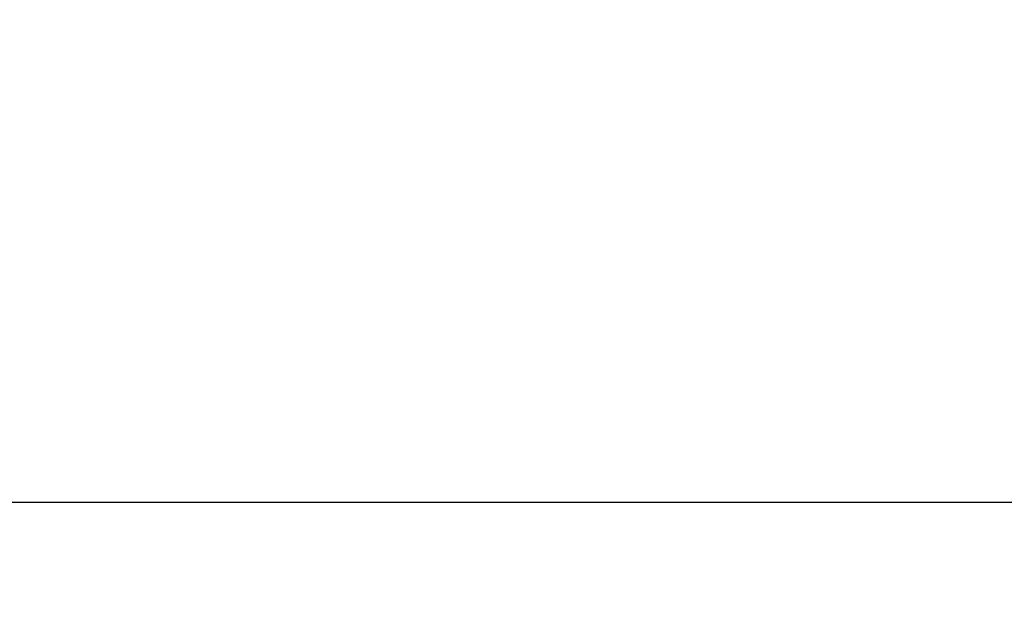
# Model space of a CAD drawing. Header units: millimetres. Extents: x -2527 to -2040, y -958 to -393.
# Tile 58 of 256: x -2513.6799 to -2513.5135, y -948.3754 to -948.2765. Entities that reach past the tile are written whole.
import ezdxf

# ---------------------------------------------------------------- set-up
doc = ezdxf.new("R2010")
doc.units = ezdxf.units.MM
doc.layers.add('Struttura', color=7, linetype='Continuous', true_color=0x121212)

msp = doc.modelspace()

# ---------------------------------------------------------------- linework, layer by layer
at = {"layer": 'Struttura'}
msp.add_line((-2527.11563, -948.35795, 148.69452), (-2507.14961, -948.35795, 148.69452), dxfattribs=at)
for points, knots in [([(-2526.25244, -944.63847, 148.69452), (-2526.31915, -944.79033, 148.69452), (-2526.44517, -945.09709, 148.69452), (-2526.61171, -945.56513, 148.69452), (-2526.75549, -946.03991, 148.69452), (-2526.9165, -946.68037, 148.69452), (-2527.05953, -947.49194, 148.69452), (-2527.16124, -948.80143, 148.69452), (-2527.04462, -950.43546, 148.69452), (-2526.52706, -952.31722, 148.69452), (-2525.64429, -954.04538, 148.69452), (-2524.43673, -955.55706, 148.69452), (-2522.9448, -956.78943, 148.69452), (-2521.23083, -957.7009, 148.69452), (-2519.35718, -958.24987, 148.69452), (-2517.72497, -958.39361, 148.69452), (-2516.41407, -958.31336, 148.69452), (-2515.60046, -958.18349, 148.69452), (-2514.95773, -958.03275, 148.69452), (-2514.48093, -957.89651, 148.69452), (-2514.01057, -957.73735, 148.69452), (-2513.70207, -957.61612, 148.69452), (-2513.54928, -957.55176, 148.69452)], [0, 0, 0, 0, 0.020833, 0.041667, 0.0625, 0.083333, 0.125, 0.166667, 0.25, 0.333333, 0.416667, 0.5, 0.583333, 0.666667, 0.75, 0.833333, 0.875, 0.916667, 0.9375, 0.958333, 0.979167, 1, 1, 1, 1]), ([(-2513.54928, -957.55176, 148.69452), (-2511.38284, -955.57204, 176.86423), (-2509.21641, -953.59233, 205.03394), (-2507.48998, -952.21828, 233.85757), (-2506.62677, -951.53126, 248.26938), (-2505.12036, -950.46005, 277.41996), (-2503.93652, -949.82113, 310.72599), (-2503.3959, -949.56639, 329.29326), (-2502.31464, -949.05692, 366.42779), (-2500.56244, -948.55581, 456.01085), (-2499.70488, -948.31048, 499.72814), (-2499.35423, -947.96163, 509.26894), (-2499.1847, -947.83207, 513.38396), (-2499.09993, -947.76728, 515.44148), (-2498.9333, -947.66015, 519.22882), (-2498.67945, -947.65162, 524.13442), (-2498.41737, -947.76162, 528.75615), (-2498.15248, -947.8777, 531.84087), (-2497.83401, -947.99816, 534.36971), (-2497.51576, -948.10409, 536.29959), (-2497.09201, -948.2274, 538.26545), (-2496.68773, -948.32329, 539.65731), (-2496.37071, -948.40139, 540.53321)], [0, 0, 0, 0, 0.1, 0.1, 0.1, 0.2, 0.3, 0.3, 0.3, 0.4, 0.5, 0.6, 0.6, 0.6, 0.7, 0.8, 0.85, 0.9, 0.925, 0.95, 0.975, 1, 1, 1, 1]), ([(-2499.63955, -948.94272, 541.01587), (-2499.66637, -948.90727, 540.35272), (-2499.75486, -948.83743, 539.01252), (-2499.93568, -948.73742, 536.98674), (-2500.1081, -948.64372, 534.97171), (-2500.31287, -948.53001, 532.31759), (-2500.49562, -948.41428, 529.09522), (-2500.69419, -948.29336, 524.30086), (-2500.88345, -948.27755, 519.28223), (-2501.00554, -948.35836, 515.46818), (-2501.06766, -948.4094, 513.40177), (-2501.1919, -948.51147, 509.26894), (-2501.44892, -948.80068, 499.72814), (-2502.23011, -949.02786, 455.99695), (-2503.82387, -949.49193, 366.41012), (-2504.81848, -949.9849, 329.27356), (-2505.31578, -950.23139, 310.70527), (-2506.40925, -950.85484, 277.39713), (-2507.82719, -951.91253, 248.2471), (-2508.64896, -952.59325, 233.83691), (-2510.2925, -953.95471, 205.01655), (-2512.38725, -955.9237, 176.85553), (-2514.48201, -957.89269, 148.69452)], [-2, -2, -2, -2, -1.75, -1.5, -1.25, -1, -0.5, 0, 1, 2, 2, 2, 3, 4, 5, 5, 5, 6, 7, 7, 7, 8, 8, 8, 8])]:
    msp.add_open_spline(points, degree=3, knots=knots, dxfattribs=at)

doc.saveas('drawing.dxf')
